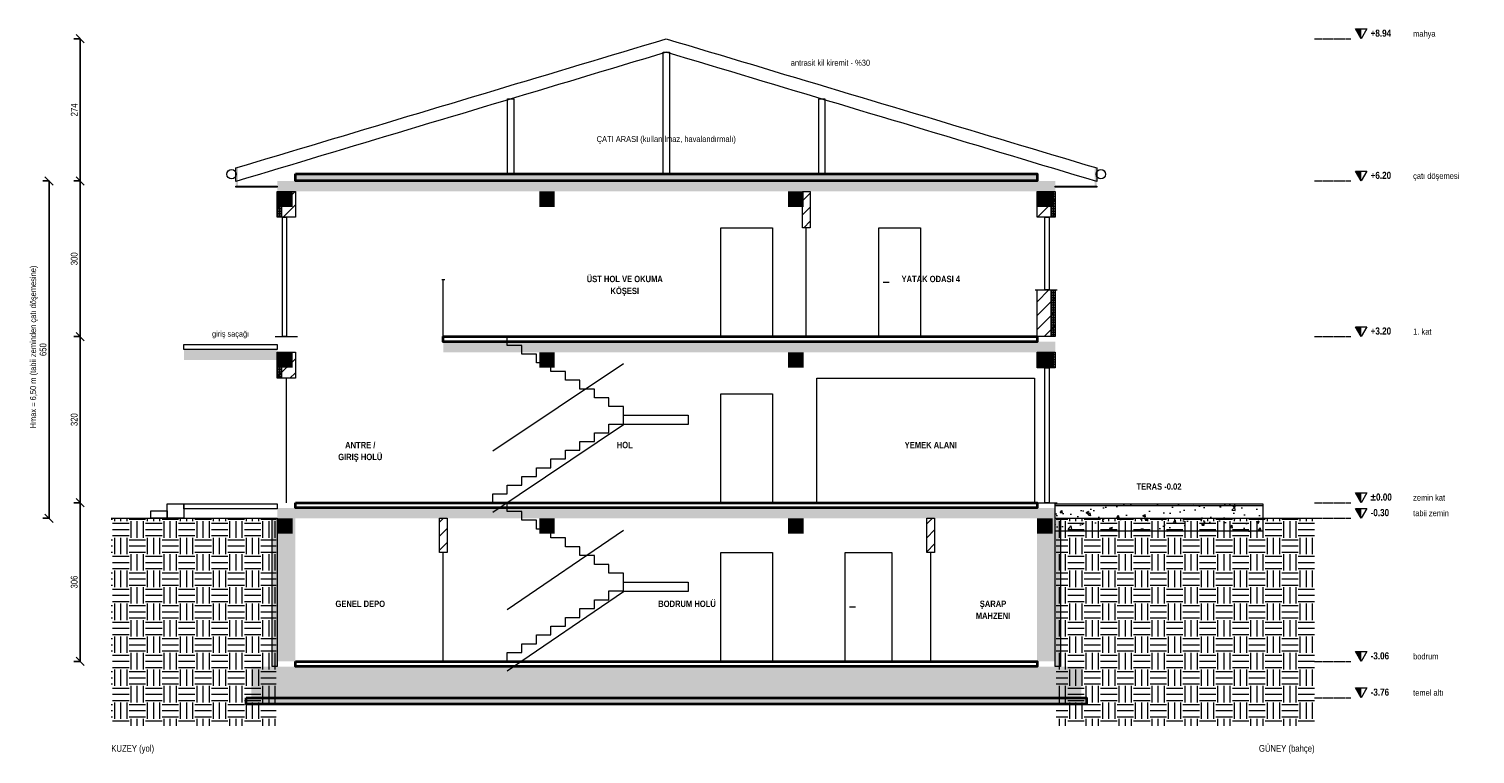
# Model space of a CAD drawing. Header units: centimetres. Extents: x -479 to 2309, y -484 to 913.
import ezdxf
from ezdxf.enums import TextEntityAlignment as Align

# ---------------------------------------------------------------- set-up
doc = ezdxf.new("R2010")
doc.units = ezdxf.units.CM
doc.header["$LTSCALE"] = 0.25
doc.linetypes.add('ACAD_ISO02W100', pattern=[15, 12, -3])
for name, color, linetype, lineweight in [('M-CKAP-KIREMIT', 66, 'Continuous', 9), ('M-CKAP-KIREMIT-2', 66, 'Continuous', 9), ('M-CKAP-KIREMIT-T', 8, 'Continuous', 5), ('M-CTAS-AHSAP', 234, 'Continuous', 20), ('M-CVRE-ZEMIN', 45, 'Continuous', 18), ('M-CVRE-ZEMIN-T', 8, 'Continuous', 5), ('M-DUVA-GAZBETON', 64, 'Continuous', 20), ('M-DUVA-GAZBETON-T', 8, 'Continuous', 5), ('M-GOST-DISOLCU', 40, 'Continuous', 9), ('M-GOST-KESITKOT', 46, 'Continuous', 9), ('M-GOST-MAHALPOZ', 7, 'Continuous', 9), ('M-GOST-YAZI', 2, 'Continuous', 9), ('M-ISYA-TASYUNU-T', 8, 'Continuous', 5), ('M-KALD-TAS', 45, 'Continuous', 9), ('M-KALD-TAS-T', 8, 'Continuous', 5), ('M-KORK-CAM', 100, 'Continuous', 9), ('M-MERD-BETONARME-2', 6, 'Continuous', 9), ('M-PNKS-ALUMINYUM', 171, 'Continuous', 9), ('M-PNKS-ALUMINYUM-2', 171, 'Continuous', 9), ('M-TASI-BETONARME', 5, 'Continuous', 35), ('M-TASI-BETONARME-T', 250, 'Continuous', 5)]:
    doc.layers.add(name, color=color, linetype=linetype, lineweight=lineweight)
doc.styles.add('YAZI', font='arialn.ttf')
doc.styles.add('YAZI-KALIN', font='arialnb.ttf')
doc.dimstyles.new('MIMARI-1-100', dxfattribs={"dimscale": 10, "dimtxt": 1.296, "dimasz": 2.5, "dimexe": 1.2, "dimexo": 0, "dimgap": 0.5, "dimtad": 1, "dimdec": 0, "dimtxsty": 'YAZI', "dimtsz": 0.8, "dimcen": 2.5, "dimclrd": 256, "dimclre": 256, "dimclrt": 256, "dimazin": 3, "dimtfac": 1, "dimtmove": 0, "dimatfit": 3, "dimarcsym": 0})

msp = doc.modelspace()

# ---------------------------------------------------------------- hatches: boundary and pattern name
at = {"layer": 'M-CKAP-KIREMIT-T'}
h = msp.add_hatch(color=256, dxfattribs=at)
h.dxf.hatch_style = 1
h.paths.add_polyline_path([(-80, 645), (-76, 645), (-76, 610), (-80, 610)])
h = msp.add_hatch(color=256, dxfattribs=at)
h.dxf.hatch_style = 1
h.paths.add_polyline_path([(1576, 645), (1580, 645), (1580, 610), (1576, 610)])
at = {"layer": 'M-CVRE-ZEMIN-T'}
h = msp.add_hatch(dxfattribs=at)
h.set_pattern_fill('EARTH', scale=5)
h.paths.add_polyline_path([(-320, -30), (-2, -30), (-2, -430), (-320, -430)])
h = msp.add_hatch(dxfattribs=at)
h.set_pattern_fill('EARTH', scale=5)
h.paths.add_polyline_path([(1502, -30), (2000, -30), (2000, -430), (1502, -430)])
at = {"layer": 'M-DUVA-GAZBETON-T'}
h = msp.add_hatch(dxfattribs=at)
h.set_pattern_fill('ANSI31', scale=6)
h.paths.add_polyline_path([(0, 600), (35, 600), (35, 550), (0, 550)])
h = msp.add_hatch(dxfattribs=at)
h.set_pattern_fill('ANSI31', scale=6)
h.paths.add_polyline_path([(1012.5, 600), (1027.5, 600), (1027.5, 530), (1012.5, 530)])
h = msp.add_hatch(dxfattribs=at)
h.set_pattern_fill('ANSI31', scale=6)
h.paths.add_polyline_path([(1465, 600), (1500, 600), (1500, 550), (1465, 550)])
h = msp.add_hatch(dxfattribs=at)
h.set_pattern_fill('ANSI31', scale=6)
h.paths.add_polyline_path([(1465, 410), (1500, 410), (1500, 320), (1465, 320)])
h = msp.add_hatch(dxfattribs=at)
h.set_pattern_fill('ANSI31', scale=6)
h.paths.add_polyline_path([(0, 290), (35, 290), (35, 240), (0, 240)])
h = msp.add_hatch(dxfattribs=at)
h.set_pattern_fill('ANSI31', scale=6)
h.paths.add_polyline_path([(1465, 290), (1500, 290), (1500, 260), (1465, 260)])
h = msp.add_hatch(color=256, dxfattribs=at)
h.dxf.hatch_style = 1
h.paths.add_polyline_path([(0, -30), (35, -30), (35, -306), (0, -306)])
h = msp.add_hatch(dxfattribs=at)
h.set_pattern_fill('ANSI31', scale=6)
h.paths.add_polyline_path([(312.5, -30), (327.5, -30), (327.5, -96), (312.5, -96)])
h = msp.add_hatch(dxfattribs=at)
h.set_pattern_fill('ANSI31', scale=6)
h.paths.add_polyline_path([(1252.5, -30), (1267.5, -30), (1267.5, -96), (1252.5, -96)])
h = msp.add_hatch(color=256, dxfattribs=at)
h.dxf.hatch_style = 1
h.paths.add_polyline_path([(1465, -30), (1500, -30), (1500, -306), (1465, -306)])
at = {"layer": 'M-GOST-KESITKOT'}
h = msp.add_hatch(color=256, dxfattribs=at)
h.dxf.hatch_style = 1
h.paths.add_polyline_path([(2079, 913), (2090, 913), (2090, 894)])
h = msp.add_hatch(color=256, dxfattribs=at)
h.dxf.hatch_style = 1
h.paths.add_polyline_path([(2079, 639), (2090, 639), (2090, 620)])
h = msp.add_hatch(color=256, dxfattribs=at)
h.dxf.hatch_style = 1
h.paths.add_polyline_path([(2079, 339), (2090, 339), (2090, 320)])
h = msp.add_hatch(color=256, dxfattribs=at)
h.dxf.hatch_style = 1
h.paths.add_polyline_path([(2079, 19), (2090, 19), (2090, 0)])
h = msp.add_hatch(color=256, dxfattribs=at)
h.dxf.hatch_style = 1
h.paths.add_polyline_path([(2079, -11), (2090, -11), (2090, -30)])
h = msp.add_hatch(color=256, dxfattribs=at)
h.dxf.hatch_style = 1
h.paths.add_polyline_path([(2079, -287), (2090, -287), (2090, -306)])
h = msp.add_hatch(color=256, dxfattribs=at)
h.dxf.hatch_style = 1
h.paths.add_polyline_path([(2079, -357), (2090, -357), (2090, -376)])
at = {"layer": 'M-ISYA-TASYUNU-T'}
h = msp.add_hatch(dxfattribs=at)
h.set_pattern_fill('INSUL', scale=0.5)
h.paths.add_polyline_path([(35, 634), (1465, 634), (1465, 620), (35, 620)])
h = msp.add_hatch(dxfattribs=at)
h.set_pattern_fill('INSUL', scale=0.5)
h.paths.add_polyline_path([(0, 600), (8, 600), (8, 550), (0, 550)])
h = msp.add_hatch(dxfattribs=at)
h.set_pattern_fill('INSUL', scale=0.5)
h.paths.add_polyline_path([(1492, 600), (1500, 600), (1500, 550), (1492, 550)])
h = msp.add_hatch(dxfattribs=at)
h.set_pattern_fill('INSUL', scale=0.5)
h.paths.add_polyline_path([(1492, 410), (1500, 410), (1500, 320), (1492, 320)])
h = msp.add_hatch(dxfattribs=at)
h.set_pattern_fill('INSUL', scale=0.5)
h.paths.add_polyline_path([(0, 290), (8, 290), (8, 240), (0, 240)])
h = msp.add_hatch(dxfattribs=at)
h.set_pattern_fill('INSUL', scale=0.5)
h.paths.add_polyline_path([(1492, 290), (1500, 290), (1500, 260), (1492, 260)])
h = msp.add_hatch(dxfattribs=at)
h.set_pattern_fill('INSUL', scale=0.5)
h.paths.add_polyline_path([(-10, -30), (0, -30), (0, -316), (-10, -316)])
h = msp.add_hatch(dxfattribs=at)
h.set_pattern_fill('INSUL', scale=0.5)
h.paths.add_polyline_path([(1500, -30), (1510, -30), (1510, -316), (1500, -316)])
at = {"layer": 'M-KALD-TAS-T'}
h = msp.add_hatch(color=256, dxfattribs=at)
h.dxf.hatch_style = 1
h.paths.add_polyline_path([(-180, 295), (0, 295), (0, 275), (-180, 275)])
at = {"layer": 'M-PNKS-ALUMINYUM'}
h = msp.add_hatch(color=256, dxfattribs=at)
h.dxf.hatch_style = 1
h.paths.add_polyline_path([(0, 552), (35, 552), (35, 550), (0, 550)])
h = msp.add_hatch(color=256, dxfattribs=at)
h.dxf.hatch_style = 1
h.paths.add_polyline_path([(1465, 552), (1500, 552), (1500, 550), (1465, 550)])
h = msp.add_hatch(color=256, dxfattribs=at)
h.dxf.hatch_style = 1
h.paths.add_polyline_path([(1465, 262), (1500, 262), (1500, 260), (1465, 260)])
at = {"layer": 'M-TASI-BETONARME-T'}
h = msp.add_hatch(color=256, dxfattribs=at)
h.dxf.hatch_style = 1
h.paths.add_polyline_path([(0, 620), (1500, 620), (1500, 600), (0, 600)])
h = msp.add_hatch(color=256, dxfattribs=at)
h.dxf.hatch_style = 1
h.paths.add_polyline_path([(0, 600), (30, 600), (30, 570), (0, 570)])
h = msp.add_hatch(color=256, dxfattribs=at)
h.dxf.hatch_style = 1
h.paths.add_polyline_path([(505, 600), (535, 600), (535, 570), (505, 570)])
h = msp.add_hatch(color=256, dxfattribs=at)
h.dxf.hatch_style = 1
h.paths.add_polyline_path([(985, 600), (1015, 600), (1015, 570), (985, 570)])
h = msp.add_hatch(color=256, dxfattribs=at)
h.dxf.hatch_style = 1
h.paths.add_polyline_path([(1465, 600), (1495, 600), (1495, 570), (1465, 570)])
h = msp.add_hatch(color=256, dxfattribs=at)
h.dxf.hatch_style = 1
h.paths.add_polyline_path([(320, 310), (1500, 310), (1500, 290), (320, 290)])
h = msp.add_hatch(color=256, dxfattribs=at)
h.dxf.hatch_style = 1
h.paths.add_polyline_path([(0, 290), (30, 290), (30, 260), (0, 260)])
h = msp.add_hatch(color=256, dxfattribs=at)
h.dxf.hatch_style = 1
h.paths.add_polyline_path([(505, 290), (535, 290), (535, 260), (505, 260)])
h = msp.add_hatch(color=256, dxfattribs=at)
h.dxf.hatch_style = 1
h.paths.add_polyline_path([(985, 290), (1015, 290), (1015, 260), (985, 260)])
h = msp.add_hatch(color=256, dxfattribs=at)
h.dxf.hatch_style = 1
h.paths.add_polyline_path([(1465, 290), (1495, 290), (1495, 260), (1465, 260)])
h = msp.add_hatch(color=256, dxfattribs=at)
h.dxf.hatch_style = 1
h.paths.add_polyline_path([(0, -10), (1500, -10), (1500, -30), (0, -30)])
h = msp.add_hatch(dxfattribs=at)
h.set_pattern_fill('AR-CONC', scale=0.3)
h.paths.add_polyline_path([(1500, -2), (1900, -2), (1900, -55), (1500, -55)])
h = msp.add_hatch(color=256, dxfattribs=at)
h.dxf.hatch_style = 1
h.paths.add_polyline_path([(0, -30), (30, -30), (30, -60), (0, -60)])
h = msp.add_hatch(color=256, dxfattribs=at)
h.dxf.hatch_style = 1
h.paths.add_polyline_path([(505, -30), (535, -30), (535, -60), (505, -60)])
h = msp.add_hatch(color=256, dxfattribs=at)
h.dxf.hatch_style = 1
h.paths.add_polyline_path([(985, -30), (1015, -30), (1015, -60), (985, -60)])
h = msp.add_hatch(color=256, dxfattribs=at)
h.dxf.hatch_style = 1
h.paths.add_polyline_path([(1465, -30), (1495, -30), (1495, -60), (1465, -60)])
h = msp.add_hatch(color=256, dxfattribs=at)
h.dxf.hatch_style = 1
h.paths.add_polyline_path([(-50, -316), (1550, -316), (1550, -376), (-50, -376)])
h = msp.add_hatch(dxfattribs=at)
h.set_pattern_fill('AR-CONC', scale=0.3)
h.paths.add_polyline_path([(-60, -376), (1560, -376), (1560, -388), (-60, -388)])

# ---------------------------------------------------------------- linework, layer by layer
at = {"layer": 'M-CKAP-KIREMIT'}
for points in [[(-80, 610), (0, 610), (0, 608), (-80, 608)], [(1500, 610), (1580, 610), (1580, 608), (1500, 608)]]:
    msp.add_lwpolyline(points, close=True, dxfattribs=at)
for centre in [(-88, 633), (1588, 633)]:
    msp.add_circle(centre, 9, dxfattribs=at)
at = {"layer": 'M-CKAP-KIREMIT-2'}
msp.add_lwpolyline([(-80, 645), (-59.2, 651.2), (-38.5, 657.4), (-17.8, 663.7), (3, 669.9), (23.8, 676.1), (44.5, 682.4), (65.3, 688.6), (86, 694.8), (106.8, 701), (127.5, 707.2), (148.2, 713.5), (169, 719.7), (189.7, 725.9), (210.5, 732.2), (231.2, 738.4), (252, 744.6), (272.8, 750.8), (293.5, 757), (314.2, 763.3), (335, 769.5), (355.8, 775.7), (376.5, 782), (397.2, 788.2), (418, 794.4), (438.8, 800.6), (459.5, 806.9), (480.3, 813.1), (501, 819.3), (521.8, 825.5), (542.5, 831.7), (563.2, 838), (584, 844.2), (604.8, 850.4), (625.5, 856.7), (646.2, 862.9), (667, 869.1), (687.8, 875.3), (708.5, 881.5), (729.3, 887.8), (750, 894), (770.7, 887.8), (791.5, 881.5), (812.3, 875.3), (833, 869.1), (853.8, 862.9), (874.5, 856.7), (895.2, 850.4), (916, 844.2), (936.8, 838), (957.5, 831.7), (978.2, 825.5), (999, 819.3), (1019.8, 813.1), (1040.5, 806.9), (1061.2, 800.6), (1082, 794.4), (1102.8, 788.2), (1123.5, 782), (1144.2, 775.7), (1165, 769.5), (1185.8, 763.3), (1206.5, 757), (1227.2, 750.8), (1248, 744.6), (1268.8, 738.4), (1289.5, 732.2), (1310.2, 725.9), (1331, 719.7), (1351.8, 713.5), (1372.5, 707.2), (1393.2, 701), (1414, 694.8), (1434.8, 688.6), (1455.5, 682.4), (1476.2, 676.1), (1497, 669.9), (1517.8, 663.7), (1538.5, 657.4), (1559.2, 651.2), (1580, 645), (1580, 619), (1559.2, 625.2), (1538.5, 631.4), (1517.8, 637.7), (1497, 643.9), (1476.2, 650.1), (1455.5, 656.4), (1434.8, 662.6), (1414, 668.8), (1393.2, 675), (1372.5, 681.2), (1351.8, 687.5), (1331, 693.7), (1310.2, 699.9), (1289.5, 706.2), (1268.8, 712.4), (1248, 718.6), (1227.2, 724.8), (1206.5, 731.1), (1185.8, 737.3), (1165, 743.5), (1144.2, 749.7), (1123.5, 756), (1102.8, 762.2), (1082, 768.4), (1061.2, 774.6), (1040.5, 780.9), (1019.8, 787.1), (999, 793.3), (978.2, 799.5), (957.5, 805.7), (936.8, 812), (916, 818.2), (895.2, 824.4), (874.5, 830.7), (853.8, 836.9), (833, 843.1), (812.3, 849.3), (791.5, 855.6), (770.7, 861.8), (750, 868), (729.3, 861.8), (708.5, 855.6), (687.8, 849.3), (667, 843.1), (646.2, 836.9), (625.5, 830.7), (604.8, 824.4), (584, 818.2), (563.2, 812), (542.5, 805.7), (521.8, 799.5), (501, 793.3), (480.3, 787.1), (459.5, 780.9), (438.8, 774.6), (418, 768.4), (397.2, 762.2), (376.5, 756), (355.8, 749.7), (335, 743.5), (314.2, 737.3), (293.5, 731.1), (272.8, 724.8), (252, 718.6), (231.2, 712.4), (210.5, 706.2), (189.7, 699.9), (169, 693.7), (148.2, 687.5), (127.5, 681.2), (106.8, 675), (86, 668.8), (65.3, 662.6), (44.5, 656.4), (23.8, 650.1), (3, 643.9), (-17.8, 637.7), (-38.5, 631.4), (-59.2, 625.2), (-80, 619)], close=True, dxfattribs=at)
msp.add_lwpolyline([(-80, 645), (-59.2, 651.2), (-38.5, 657.4), (-17.8, 663.7), (3, 669.9), (23.8, 676.1), (44.5, 682.4), (65.3, 688.6), (86, 694.8), (106.8, 701), (127.5, 707.2), (148.2, 713.5), (169, 719.7), (189.7, 725.9), (210.5, 732.2), (231.2, 738.4), (252, 744.6), (272.8, 750.8), (293.5, 757), (314.2, 763.3), (335, 769.5), (355.8, 775.7), (376.5, 782), (397.2, 788.2), (418, 794.4), (438.8, 800.6), (459.5, 806.9), (480.3, 813.1), (501, 819.3), (521.8, 825.5), (542.5, 831.7), (563.2, 838), (584, 844.2), (604.8, 850.4), (625.5, 856.7), (646.2, 862.9), (667, 869.1), (687.8, 875.3), (708.5, 881.5), (729.3, 887.8), (750, 894), (770.7, 887.8), (791.5, 881.5), (812.3, 875.3), (833, 869.1), (853.8, 862.9), (874.5, 856.7), (895.2, 850.4), (916, 844.2), (936.8, 838), (957.5, 831.7), (978.2, 825.5), (999, 819.3), (1019.8, 813.1), (1040.5, 806.9), (1061.2, 800.6), (1082, 794.4), (1102.8, 788.2), (1123.5, 782), (1144.2, 775.7), (1165, 769.5), (1185.8, 763.3), (1206.5, 757), (1227.2, 750.8), (1248, 744.6), (1268.8, 738.4), (1289.5, 732.2), (1310.2, 725.9), (1331, 719.7), (1351.8, 713.5), (1372.5, 707.2), (1393.2, 701), (1414, 694.8), (1434.8, 688.6), (1455.5, 682.4), (1476.2, 676.1), (1497, 669.9), (1517.8, 663.7), (1538.5, 657.4), (1559.2, 651.2), (1580, 645)], dxfattribs=at)
at = {"layer": 'M-CTAS-AHSAP'}
for points in [[(744, 868), (756, 868), (756, 634), (744, 634)], [(444, 778), (456, 778), (456, 634), (444, 634)], [(1044, 778), (1056, 778), (1056, 634), (1044, 634)]]:
    msp.add_lwpolyline(points, close=True, dxfattribs=at)
at = {"layer": 'M-CVRE-ZEMIN'}
for p, q in [((-320, -30), (0, -30)), ((1500, -30), (2000, -30))]:
    msp.add_line(p, q, dxfattribs=at)
at = {"layer": 'M-DUVA-GAZBETON'}
msp.add_line((317, 430), (323, 430), dxfattribs=at)
for points in [[(0, 600), (35, 600), (35, 550), (0, 550)], [(0, 600), (8, 600), (8, 550), (0, 550)], [(1012.5, 600), (1027.5, 600), (1027.5, 530), (1012.5, 530)], [(1465, 600), (1500, 600), (1500, 550), (1465, 550)], [(1492, 600), (1500, 600), (1500, 550), (1492, 550)], [(1465, 410), (1500, 410), (1500, 320), (1465, 320)], [(1492, 410), (1500, 410), (1500, 320), (1492, 320)], [(0, 290), (35, 290), (35, 240), (0, 240)], [(0, 290), (8, 290), (8, 240), (0, 240)], [(1465, 290), (1500, 290), (1500, 260), (1465, 260)], [(1492, 290), (1500, 290), (1500, 260), (1492, 260)], [(-10, -30), (0, -30), (0, -316), (-10, -316)], [(312.5, -30), (327.5, -30), (327.5, -96), (312.5, -96)], [(1252.5, -30), (1267.5, -30), (1267.5, -96), (1252.5, -96)], [(1500, -30), (1510, -30), (1510, -316), (1500, -316)]]:
    msp.add_lwpolyline(points, close=True, dxfattribs=at)
at = {"layer": 'M-GOST-KESITKOT', "linetype": 'ACAD_ISO02W100'}
for p, q in [((2000, 894), (2070, 894)), ((2000, 620), (2070, 620)), ((2000, 320), (2070, 320)), ((2000, 0), (2070, 0)), ((2000, -30), (2070, -30)), ((2000, -306), (2070, -306)), ((2000, -376), (2070, -376))]:
    msp.add_line(p, q, dxfattribs=at)
at = {"layer": 'M-GOST-KESITKOT'}
for points in [[(2079, 913), (2101, 913), (2090, 894)], [(2079, 639), (2101, 639), (2090, 620)], [(2079, 339), (2101, 339), (2090, 320)], [(2079, 19), (2101, 19), (2090, 0)], [(2079, -11), (2101, -11), (2090, -30)], [(2079, -287), (2101, -287), (2090, -306)], [(2079, -357), (2101, -357), (2090, -376)]]:
    msp.add_lwpolyline(points, close=True, dxfattribs=at)
at = {"layer": 'M-KALD-TAS'}
for points in [[(-180, 305), (0, 305), (0, 295), (-180, 295)], [(-244, -16), (-212, -16), (-212, -30), (-244, -30)], [(-212, -2), (-180, -2), (-180, -30), (-212, -30)], [(-180, -2), (0, -2), (0, -12), (-180, -12)], [(1500, -2), (1900, -2), (1900, -55), (1500, -55)], [(1500, -2), (1900, -2), (1900, -6), (1500, -6)]]:
    msp.add_lwpolyline(points, close=True, dxfattribs=at)
at = {"layer": 'M-KORK-CAM'}
for p, q in [((320, 320), (320, 430)), ((415.5, 100), (667.5, 268.4)), ((443.5, -206), (667.5, -53))]:
    msp.add_line(p, q, dxfattribs=at)
at = {"layer": 'M-MERD-BETONARME-2'}
for p, q in [((415.5, -18), (667.5, 150.4)), ((443.5, -324), (667.5, -171))]:
    msp.add_line(p, q, dxfattribs=at)
for points in [[(667.5, 168.4), (667.5, 185.3), (639.5, 185.3), (639.5, 202.1), (611.5, 202.1), (611.5, 218.9), (583.5, 218.9), (583.5, 235.8), (555.5, 235.8), (555.5, 252.6), (527.5, 252.6), (527.5, 269.5), (499.5, 269.5), (499.5, 286.3), (471.5, 286.3), (471.5, 303.2), (443.5, 303.2), (443.5, 320), (443.5, 320)], [(415.5, 0), (415.5, 16.8), (443.5, 16.8), (443.5, 33.7), (471.5, 33.7), (471.5, 50.5), (499.5, 50.5), (499.5, 67.4), (527.5, 67.4), (527.5, 84.2), (555.5, 84.2), (555.5, 101.1), (583.5, 101.1), (583.5, 117.9), (611.5, 117.9), (611.5, 134.7), (639.5, 134.7), (639.5, 151.6), (667.5, 151.6), (667.5, 168.4), (667.5, 168.4), (792.5, 168.4)], [(667.5, -153), (667.5, -136), (639.5, -136), (639.5, -119), (611.5, -119), (611.5, -102), (583.5, -102), (583.5, -85), (555.5, -85), (555.5, -68), (527.5, -68), (527.5, -51), (499.5, -51), (499.5, -34), (471.5, -34), (471.5, -17), (443.5, -17), (443.5, 0), (443.5, 0)], [(443.5, -306), (443.5, -289), (471.5, -289), (471.5, -272), (499.5, -272), (499.5, -255), (527.5, -255), (527.5, -238), (555.5, -238), (555.5, -221), (583.5, -221), (583.5, -204), (611.5, -204), (611.5, -187), (639.5, -187), (639.5, -170), (667.5, -170), (667.5, -153), (667.5, -153), (792.5, -153)]]:
    msp.add_lwpolyline(points, dxfattribs=at)
for points in [[(667.5, 168.4), (792.5, 168.4), (792.5, 150.4), (667.5, 150.4)], [(667.5, -153), (792.5, -153), (792.5, -171), (667.5, -171)]]:
    msp.add_lwpolyline(points, close=True, dxfattribs=at)
at = {"layer": 'M-PNKS-ALUMINYUM'}
for p, q in [((1020, 320), (1020, 530)), ((1461, 410), (1504, 410)), ((-4, 320), (39, 320)), ((17.5, 0), (17.5, 240)), ((1461, 0), (1504, 0)), ((320, -306), (320, -96)), ((1260, -306), (1260, -96))]:
    msp.add_line(p, q, dxfattribs=at)
for points in [[(10, 550), (18, 550), (18, 320), (10, 320)], [(1480, 550), (1488, 550), (1488, 410), (1480, 410)], [(1480, 260), (1488, 260), (1488, 0), (1480, 0)]]:
    msp.add_lwpolyline(points, close=True, dxfattribs=at)
at = {"layer": 'M-PNKS-ALUMINYUM-2'}
for p, q in [((1168, 425), (1180, 425)), ((1103, -201), (1115, -201))]:
    msp.add_line(p, q, dxfattribs=at)
for points in [[(855, 530), (955, 530), (955, 320), (855, 320)], [(1160, 530), (1240, 530), (1240, 320), (1160, 320)], [(1040, 240), (1460, 240), (1460, 0), (1040, 0)], [(855, 210), (955, 210), (955, 0), (855, 0)], [(855, -96), (955, -96), (955, -306), (855, -306)], [(1095, -96), (1185, -96), (1185, -306), (1095, -306)]]:
    msp.add_lwpolyline(points, close=True, dxfattribs=at)
at = {"layer": 'M-TASI-BETONARME'}
for points in [[(35, 634), (1465, 634), (1465, 620), (35, 620)], [(320, 320), (1465, 320), (1465, 310), (320, 310)], [(35, 0), (1465, 0), (1465, -10), (35, -10)], [(35, -306), (1465, -306), (1465, -316), (35, -316)], [(-60, -376), (1560, -376), (1560, -388), (-60, -388)]]:
    msp.add_lwpolyline(points, close=True, dxfattribs=at)

# ---------------------------------------------------------------- texts
at = {"layer": 'M-GOST-KESITKOT'}
for s, height, style, p in [('+8.94', 13.68, 'YAZI-KALIN', (2108, 898)), ('mahya', 11.52, 'YAZI', (2190, 898)), ('+6.20', 13.68, 'YAZI-KALIN', (2108, 624)), ('çatı döşemesi', 11.52, 'YAZI', (2190, 624)), ('+3.20', 13.68, 'YAZI-KALIN', (2108, 324)), ('1. kat', 11.52, 'YAZI', (2190, 324)), ('%%p0.00', 13.68, 'YAZI-KALIN', (2108, 4)), ('zemin kat', 11.52, 'YAZI', (2190, 4)), ('-0.30', 13.68, 'YAZI-KALIN', (2108, -26)), ('tabii zemin', 11.52, 'YAZI', (2190, -26)), ('-3.06', 13.68, 'YAZI-KALIN', (2108, -302)), ('bodrum', 11.52, 'YAZI', (2190, -302)), ('-3.76', 13.68, 'YAZI-KALIN', (2108, -372)), ('temel altı', 11.52, 'YAZI', (2190, -372))]:
    msp.add_text(s, height=height, dxfattribs=dict(at, style=style)).set_placement(p)
at = {"layer": 'M-GOST-KESITKOT', "style": 'YAZI'}
msp.add_text('Hmax = 6,50 m (tabii zeminden çatı döşemesine)', height=11.52, rotation=90, dxfattribs=at).set_placement((-465, 300), align=Align.CENTER)
at = {"layer": 'M-GOST-MAHALPOZ', "style": 'YAZI-KALIN'}
for s, p in [('ÜST HOL VE OKUMA', (670, 425)), ('YATAK ODASI 4', (1260, 425)), ('KÖŞESI', (670, 402)), ('ANTRE /', (160, 105)), ('HOL', (670, 105)), ('YEMEK ALANI', (1260, 105)), ('GIRIŞ HOLÜ', (160, 82)), ('GENEL DEPO', (160, -201)), ('BODRUM HOLÜ', (790, -201)), ('ŞARAP', (1380, -201)), ('MAHZENI', (1380, -224))]:
    msp.add_text(s, height=12.24, dxfattribs=at).set_placement(p, align=Align.CENTER)
at = {"layer": 'M-GOST-YAZI', "style": 'YAZI'}
for s, height, p in [('antrasit kil kiremit · %30', 11.52, (990, 842)), ('KUZEY (yol)', 12.96, (-320, -480))]:
    msp.add_text(s, height=height, dxfattribs=at).set_placement(p)
at = {"layer": 'M-GOST-YAZI'}
for s, height, style, p in [('ÇATI ARASI (kullanılmaz, havalandırmalı)', 11.52, 'YAZI', (750, 695)), ('giriş saçağı', 10.8, 'YAZI', (-90, 320)), ('TERAS -0.02', 12.24, 'YAZI-KALIN', (1700, 25))]:
    msp.add_text(s, height=height, dxfattribs=dict(at, style=style)).set_placement(p, align=Align.CENTER)
at = {"layer": 'M-GOST-YAZI', "style": 'YAZI'}
msp.add_text('GÜNEY (bahçe)', height=12.96, dxfattribs=at).set_placement((2000, -480), align=Align.RIGHT)

# ---------------------------------------------------------------- dimensions: what is measured, and where the dimension line sits
at = {"layer": 'M-GOST-DISOLCU'}
for base, p1, p2 in [((-380, 620), (-380, 620), (-380, 894)), ((-440, -30), (-440, -30), (-440, 620)), ((-380, 320), (-380, 320), (-380, 620)), ((-380, 0), (-380, 0), (-380, 320)), ((-380, -306), (-380, -306), (-380, 0))]:
    msp.add_linear_dim(base=base, p1=p1, p2=p2, angle=90, dimstyle='MIMARI-1-100', dxfattribs=at).render()

doc.saveas('drawing.dxf')
